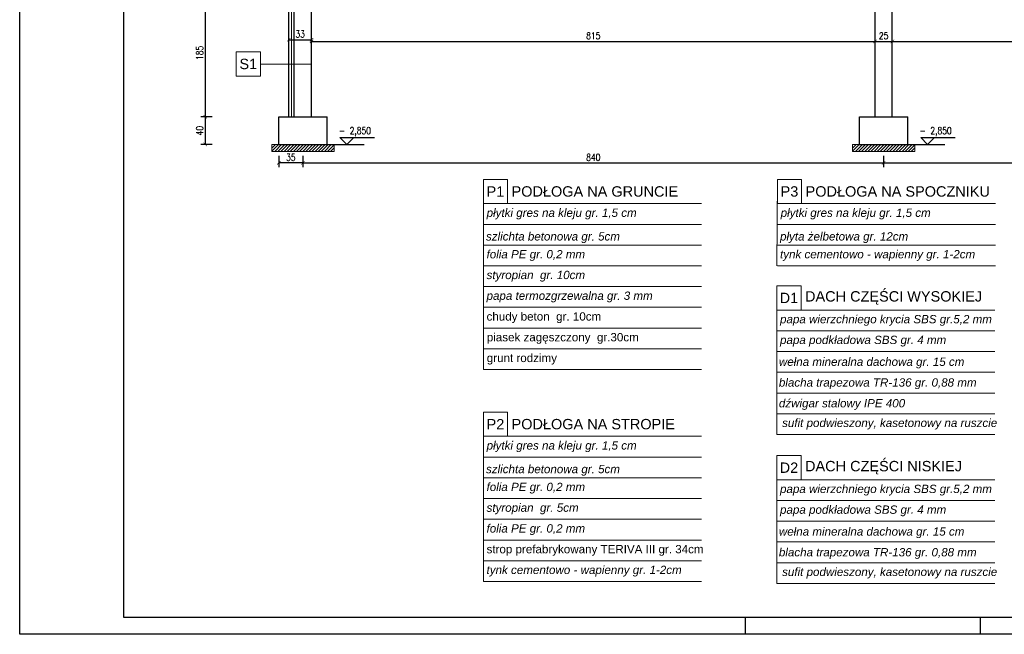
# Model space of a CAD drawing. Header units: millimetres. Extents: x 64838 to 107664, y -36848 to 0.
# Tile 9 of 109: x 68877 to 70301, y -35978 to -35089. Entities that reach past the tile are written whole.
import ezdxf
from ezdxf.enums import TextEntityAlignment as Align

# ---------------------------------------------------------------- set-up
doc = ezdxf.new("R2010")
doc.units = ezdxf.units.MM
doc.linetypes.add('DASHED2', pattern=[9.525, 6.35, -3.175])
doc.layers.get('Defpoints').update_dxf_attribs({"color": 30})
doc.layers.add('e-cad_cienkie', color=1, linetype='Continuous')
doc.layers.add('e-cad_opisy', color=7, linetype='Continuous')
doc.layers.add('HATCH', color=7, linetype='Continuous', lineweight=5, true_color=0x6e6e6e)
for name, color, linetype, lineweight in [('izol term', 30, 'BATTING', 0), ('J wymiary', 1, 'Continuous', 9), ('kreskowanie', 250, 'Continuous', 9), ('OPIS', 7, 'Continuous', 5), ('sciany', 252, 'Continuous', 30)]:
    doc.layers.add(name, color=color, linetype=linetype, lineweight=lineweight)
doc.styles.add('e-cad_1', font='simplex.shx', dxfattribs={"width": 0.8})
doc.styles.get("Standard").update_dxf_attribs({"font": 'arial.ttf'})
doc.linetypes.add('BATTING', pattern='A,0.00254,-2.54,[134,ltypeshp.shx,S=2.54,R=0,X=-2.54,Y=0],-5.08,[134,ltypeshp.shx,S=2.54,R=180,X=2.54,Y=0],-2.54', length=10.16254)
doc.dimstyles.new('e-cad_1_50_[cm]', dxfattribs={"dimscale": 5, "dimtxt": 2, "dimasz": 1, "dimexe": 1.25, "dimexo": 0.625, "dimtad": 1, "dimdec": 0, "dimrnd": 0.1, "dimzin": 1, "dimtxsty": 'e-cad_1', "dimblk": 'ARCHTICK', "dimcen": 2.5, "dimclrd": 7, "dimclre": 7, "dimclrt": 7, "dimadec": 0, "dimazin": 0, "dimtfac": 1, "dimtmove": 1, "dimatfit": 3, "dimldrblk": 'OBLIQUE', "dimfxl": 2, "dimfxlon": 1, "dimarcsym": 0})

# ---------------------------------------------------------------- blocks, each defined once
blk = doc.blocks.new('A2_poziom')
at = {"ltscale": 0.8}
for p, q in [((210, 0), (210, 5)), ((278, 0), (278, 5))]:
    blk.add_line(p, q, dxfattribs=at)
for points in [[(0, 0), (0, 297), (25, 297), (25, 420), (594, 420), (594, 0)], [(30, 5), (589, 5), (589, 415), (30, 415)]]:
    blk.add_lwpolyline(points, close=True)
blk = doc.blocks.new('_ArchTick')
at = {"color": 0, "linetype": 'ByBlock', "const_width": 0.15}
blk.add_lwpolyline([(-0.5, -0.5), (0.5, 0.5)], dxfattribs=at)
blk = doc.blocks.new('*D597')
at = {"layer": 'Defpoints', "color": 0, "ltscale": 4}
for p in [(69286.9, -35229.4), (70126.9, -35229.4), (70126.9, -35296)]:
    blk.add_point(p, dxfattribs=at)
at = {"layer": 'J wymiary', "color": 7, "lineweight": -2, "ltscale": 2}
for p, q in [((69286.9, -35286), (69286.9, -35302.3)), ((70126.9, -35286), (70126.9, -35302.3)), ((69286.9, -35296), (70126.9, -35296))]:
    blk.add_line(p, q, dxfattribs=at)
at = {"layer": 'J wymiary', "color": 7, "lineweight": -2, "ltscale": 4, "xscale": 5, "yscale": 5, "zscale": 5, "rotation": 180}
blk.add_blockref('_ArchTick', (69286.9, -35296), dxfattribs=at)
at = {"layer": 'J wymiary', "color": 7, "lineweight": -2, "ltscale": 4, "xscale": 5, "yscale": 5, "zscale": 5}
blk.add_blockref('_ArchTick', (70126.9, -35296), dxfattribs=at)
at = {"layer": 'J wymiary', "color": 7, "ltscale": 4, "insert": (69706.9, -35287.9), "char_height": 10, "attachment_point": 5, "style": 'e-cad_1'}
blk.add_mtext('840', dxfattribs=at)
blk = doc.blocks.new('_Oblique')
at = {"layer": 'kreskowanie', "color": 0, "lineweight": -2}
blk.add_line((-0.5, -0.5), (0.5, 0.5), dxfattribs=at)
blk = doc.blocks.new('*D598')
at = {"layer": 'Defpoints', "color": 0, "ltscale": 4}
for p in [(70126.9, -35229.4), (71326.9, -35269.4), (71326.9, -35296)]:
    blk.add_point(p, dxfattribs=at)
at = {"layer": 'J wymiary', "color": 7, "lineweight": -2, "ltscale": 2}
for p, q in [((70126.9, -35286), (70126.9, -35302.3)), ((71326.9, -35286), (71326.9, -35302.3)), ((70126.9, -35296), (71326.9, -35296))]:
    blk.add_line(p, q, dxfattribs=at)
at = {"layer": 'J wymiary', "color": 7, "lineweight": -2, "ltscale": 4, "xscale": 5, "yscale": 5, "zscale": 5, "rotation": 180}
blk.add_blockref('_ArchTick', (70126.9, -35296), dxfattribs=at)
at = {"layer": 'J wymiary', "color": 7, "lineweight": -2, "ltscale": 4, "xscale": 5, "yscale": 5, "zscale": 5}
blk.add_blockref('_ArchTick', (71326.9, -35296), dxfattribs=at)
at = {"layer": 'J wymiary', "color": 7, "ltscale": 4, "insert": (70726.9, -35287.9), "char_height": 10, "attachment_point": 5, "style": 'e-cad_1'}
blk.add_mtext('1200', dxfattribs=at)
blk = doc.blocks.new('*D600')
at = {"layer": 'Defpoints', "color": 0, "ltscale": 4}
for p in [(69251.9, -35269.4), (69286.9, -35269.4), (69251.9, -35296)]:
    blk.add_point(p, dxfattribs=at)
at = {"layer": 'J wymiary', "color": 7, "lineweight": -2, "ltscale": 2}
for p, q in [((69251.9, -35286), (69251.9, -35302.3)), ((69286.9, -35286), (69286.9, -35302.3)), ((69286.9, -35296), (69251.9, -35296))]:
    blk.add_line(p, q, dxfattribs=at)
at = {"layer": 'J wymiary', "color": 7, "lineweight": -2, "ltscale": 4, "xscale": 5, "yscale": 5, "zscale": 5, "rotation": 180}
blk.add_blockref('_ArchTick', (69251.9, -35296), dxfattribs=at)
at = {"layer": 'J wymiary', "color": 7, "lineweight": -2, "ltscale": 4, "xscale": 5, "yscale": 5, "zscale": 5}
blk.add_blockref('_ArchTick', (69286.9, -35296), dxfattribs=at)
at = {"layer": 'J wymiary', "color": 7, "ltscale": 4, "insert": (69269.4, -35287.9), "char_height": 10, "attachment_point": 5, "style": 'e-cad_1'}
blk.add_mtext('35', dxfattribs=at)
blk = doc.blocks.new('e-cad_kota_3')
blk.add_line((-2, 2), (8, 2))
blk.add_lwpolyline([(-2, 2), (0, 0), (2, 2)])
at = {"style": 'e-cad_1', "width": 0.8}
blk.add_attdef('ZNAK', text='', height=2, dxfattribs=at).set_placement((-0.5, 3), align=Align.RIGHT)
blk.add_attdef('RZEDNA', (0.8, 3), '', height=2, dxfattribs=at)
blk = doc.blocks.new('*D604')
at = {"layer": 'Defpoints', "color": 0, "ltscale": 4}
for p in [(69266.4, -35044.4), (69145.6, -35229.4), (69266.4, -35229.4)]:
    blk.add_point(p, dxfattribs=at)
at = {"layer": 'J wymiary', "color": 7, "lineweight": -2, "ltscale": 2}
for p, q in [((69155.6, -35044.4), (69139.3, -35044.4)), ((69145.6, -35044.4), (69145.6, -35229.4)), ((69155.6, -35229.4), (69139.3, -35229.4))]:
    blk.add_line(p, q, dxfattribs=at)
at = {"layer": 'J wymiary', "color": 7, "lineweight": -2, "ltscale": 4, "xscale": 5, "yscale": 5, "zscale": 5}
for p, rotation in [((69145.6, -35044.4), 90), ((69145.6, -35229.4), 270)]:
    blk.add_blockref('_ArchTick', p, dxfattribs=dict(at, rotation=rotation))
at = {"layer": 'J wymiary', "color": 7, "ltscale": 4, "insert": (69137.5, -35136.9), "char_height": 10, "attachment_point": 5, "rotation": 90, "style": 'e-cad_1'}
blk.add_mtext('185', dxfattribs=at)
blk = doc.blocks.new('*D605')
at = {"layer": 'Defpoints', "color": 0, "ltscale": 4}
for p in [(69266.4, -35229.4), (69145.6, -35269.4), (69266.6, -35269.4)]:
    blk.add_point(p, dxfattribs=at)
at = {"layer": 'J wymiary', "color": 7, "lineweight": -2, "ltscale": 2}
for p, q in [((69155.6, -35229.4), (69139.3, -35229.4)), ((69145.6, -35229.4), (69145.6, -35269.4)), ((69155.6, -35269.4), (69139.3, -35269.4))]:
    blk.add_line(p, q, dxfattribs=at)
at = {"layer": 'J wymiary', "color": 7, "lineweight": -2, "ltscale": 4, "xscale": 5, "yscale": 5, "zscale": 5}
for p, rotation in [((69145.6, -35229.4), 90), ((69145.6, -35269.4), 270)]:
    blk.add_blockref('_ArchTick', p, dxfattribs=dict(at, rotation=rotation))
at = {"layer": 'J wymiary', "color": 7, "ltscale": 4, "insert": (69137.5, -35249.4), "char_height": 10, "attachment_point": 5, "rotation": 90, "style": 'e-cad_1'}
blk.add_mtext('40', dxfattribs=at)
blk = doc.blocks.new('*D608')
at = {"layer": 'Defpoints', "color": 0, "ltscale": 4}
for p in [(69299.4, -35117.9), (69266.4, -35172.3), (69299.4, -35174.8)]:
    blk.add_point(p, dxfattribs=at)
at = {"layer": 'J wymiary', "color": 7, "lineweight": -2, "ltscale": 2}
for p, q in [((69266.4, -35127.9), (69266.4, -35111.6)), ((69266.4, -35117.9), (69299.4, -35117.9)), ((69299.4, -35127.9), (69299.4, -35111.6))]:
    blk.add_line(p, q, dxfattribs=at)
at = {"layer": 'J wymiary', "color": 7, "lineweight": -2, "ltscale": 4, "xscale": 5, "yscale": 5, "zscale": 5, "rotation": 180}
blk.add_blockref('_ArchTick', (69266.4, -35117.9), dxfattribs=at)
at = {"layer": 'J wymiary', "color": 7, "lineweight": -2, "ltscale": 4, "xscale": 5, "yscale": 5, "zscale": 5}
blk.add_blockref('_ArchTick', (69299.4, -35117.9), dxfattribs=at)
at = {"layer": 'J wymiary', "color": 7, "ltscale": 4, "insert": (69282.9, -35109.7), "char_height": 10, "attachment_point": 5, "style": 'e-cad_1'}
blk.add_mtext('33', dxfattribs=at)
blk = doc.blocks.new('*D609')
at = {"layer": 'Defpoints', "color": 0, "ltscale": 4}
for p in [(70114.4, -35120.3), (70114.4, -35149.5), (69299.4, -35174.8)]:
    blk.add_point(p, dxfattribs=at)
at = {"layer": 'J wymiary', "color": 7, "lineweight": -2, "ltscale": 2}
for p, q in [((69299.4, -35130.3), (69299.4, -35114.1)), ((69299.4, -35120.3), (70114.4, -35120.3)), ((70114.4, -35130.3), (70114.4, -35114.1))]:
    blk.add_line(p, q, dxfattribs=at)
at = {"layer": 'J wymiary', "color": 7, "lineweight": -2, "ltscale": 4, "xscale": 5, "yscale": 5, "zscale": 5, "rotation": 180}
blk.add_blockref('_ArchTick', (69299.4, -35120.3), dxfattribs=at)
at = {"layer": 'J wymiary', "color": 7, "lineweight": -2, "ltscale": 4, "xscale": 5, "yscale": 5, "zscale": 5}
blk.add_blockref('_ArchTick', (70114.4, -35120.3), dxfattribs=at)
at = {"layer": 'J wymiary', "color": 7, "ltscale": 4, "insert": (69706.9, -35112.2), "char_height": 10, "attachment_point": 5, "style": 'e-cad_1'}
blk.add_mtext('815', dxfattribs=at)
blk = doc.blocks.new('*D610')
at = {"layer": 'Defpoints', "color": 0, "ltscale": 4}
for p in [(70139.4, -35120.3), (70114.4, -35149.5), (70139.4, -35149.5)]:
    blk.add_point(p, dxfattribs=at)
at = {"layer": 'J wymiary', "color": 7, "lineweight": -2, "ltscale": 2}
for p, q in [((70114.4, -35130.3), (70114.4, -35114.1)), ((70114.4, -35120.3), (70139.4, -35120.3)), ((70139.4, -35130.3), (70139.4, -35114.1))]:
    blk.add_line(p, q, dxfattribs=at)
at = {"layer": 'J wymiary', "color": 7, "lineweight": -2, "ltscale": 4, "xscale": 5, "yscale": 5, "zscale": 5, "rotation": 180}
blk.add_blockref('_ArchTick', (70114.4, -35120.3), dxfattribs=at)
at = {"layer": 'J wymiary', "color": 7, "lineweight": -2, "ltscale": 4, "xscale": 5, "yscale": 5, "zscale": 5}
blk.add_blockref('_ArchTick', (70139.4, -35120.3), dxfattribs=at)
at = {"layer": 'J wymiary', "color": 7, "ltscale": 4, "insert": (70126.9, -35112.2), "char_height": 10, "attachment_point": 5, "style": 'e-cad_1'}
blk.add_mtext('25', dxfattribs=at)
blk = doc.blocks.new('*D611')
at = {"layer": 'Defpoints', "color": 0, "ltscale": 4}
for p in [(71314.4, -35120.3), (70139.4, -35149.5), (71314.4, -35151)]:
    blk.add_point(p, dxfattribs=at)
at = {"layer": 'J wymiary', "color": 7, "lineweight": -2, "ltscale": 2}
for p, q in [((70139.4, -35130.3), (70139.4, -35114.1)), ((70139.4, -35120.3), (71314.4, -35120.3)), ((71314.4, -35130.3), (71314.4, -35114.1))]:
    blk.add_line(p, q, dxfattribs=at)
at = {"layer": 'J wymiary', "color": 7, "lineweight": -2, "ltscale": 4, "xscale": 5, "yscale": 5, "zscale": 5, "rotation": 180}
blk.add_blockref('_ArchTick', (70139.4, -35120.3), dxfattribs=at)
at = {"layer": 'J wymiary', "color": 7, "lineweight": -2, "ltscale": 4, "xscale": 5, "yscale": 5, "zscale": 5}
blk.add_blockref('_ArchTick', (71314.4, -35120.3), dxfattribs=at)
at = {"layer": 'J wymiary', "color": 7, "ltscale": 4, "insert": (70726.9, -35112.2), "char_height": 10, "attachment_point": 5, "style": 'e-cad_1'}
blk.add_mtext('1175', dxfattribs=at)

msp = doc.modelspace()

# ---------------------------------------------------------------- hatches: boundary and pattern name
at = {"layer": 'HATCH', "linetype": 'DASHED2'}
h = msp.add_hatch(dxfattribs=at)
h.set_pattern_fill('ANSI31', color=256)
h.set_pattern_definition([(45, (0, 103.4558), (-2.24506403, 2.24506403), [])])
h.paths.add_polyline_path([(69241.93, -35269.39), (69241.93, -35279.39), (69331.93, -35279.39), (69331.93, -35269.39), (69321.93, -35269.39), (69251.93, -35269.39)])
h = msp.add_hatch(dxfattribs=at)
h.set_pattern_fill('ANSI31', color=256)
h.set_pattern_definition([(45, (840, 103.4558), (-2.24506403, 2.24506403), [])])
h.paths.add_polyline_path([(70081.93, -35269.39), (70081.93, -35279.39), (70171.93, -35279.39), (70171.93, -35269.39), (70161.93, -35269.39), (70091.93, -35269.39)])

# ---------------------------------------------------------------- linework, layer by layer
at = {"layer": 'e-cad_cienkie', "ltscale": 2}
for p, q in [((69321.93, -35269.39), (69375.46, -35269.39)), ((70161.93, -35269.39), (70215.46, -35269.39))]:
    msp.add_line(p, q, dxfattribs=at)
at = {"layer": 'izol term', "linetype": 'BATTING', "ltscale": 0.4}
msp.add_line((69270.43, -34999.39), (69270.43, -35229.39), dxfattribs=at)
at = {"layer": 'OPIS', "ltscale": 50}
for p, q in [((69299.43, -35153.01), (69225.35, -35153.01)), ((69547.85, -35319.89, 0), (69548.19, -35594.89, 0)), ((69973.17, -35319.89, 0), (69972.36, -35444.89, 0)), ((69547.85, -35354.89, 0), (69863.37, -35354.89, 0)), ((69973.17, -35354.89, 0), (70288.69, -35354.89, 0)), ((69547.85, -35384.89, 0), (69863.37, -35384.89, 0)), ((69973.17, -35384.89, 0), (70288.69, -35384.89, 0)), ((69547.85, -35414.89, 0), (69863.37, -35414.89, 0)), ((69547.85, -35414.89, 0), (69863.37, -35414.89, 0)), ((69973.17, -35414.89, 0), (70288.69, -35414.89, 0)), ((69973.17, -35414.89, 0), (70288.69, -35414.89, 0)), ((69547.85, -35444.89, 0), (69863.37, -35444.89, 0)), ((69973.17, -35444.89, 0), (70288.69, -35444.89, 0)), ((69547.85, -35474.89, 0), (69863.37, -35474.89, 0)), ((69972.36, -35473.81, 0), (69972.36, -35688.81, 0)), ((69547.85, -35504.89, 0), (69863.37, -35504.89, 0)), ((69972.36, -35508.81, 0), (70287.88, -35508.81, 0)), ((69547.85, -35534.89, 0), (69863.37, -35534.89, 0)), ((69972.36, -35538.81, 0), (70287.88, -35538.81, 0)), ((69547.85, -35564.89, 0), (69863.37, -35564.89, 0)), ((69972.36, -35568.81, 0), (70287.88, -35568.81, 0)), ((69547.85, -35594.89, 0), (69863.37, -35594.89, 0)), ((69972.36, -35598.81, 0), (70287.88, -35598.81, 0)), ((69972.36, -35628.81, 0), (70287.88, -35628.81, 0)), ((69547.85, -35656.44, 0), (69548.19, -35901.44, 0)), ((69972.36, -35658.81, 0), (70287.88, -35658.81, 0)), ((69547.85, -35691.44, 0), (69863.37, -35691.44, 0)), ((69972.36, -35688.81, 0), (70287.88, -35688.81, 0)), ((69972.36, -35719.31, 0), (69972.36, -35904.31, 0)), ((69547.85, -35721.44, 0), (69863.37, -35721.44, 0)), ((69547.85, -35751.44, 0), (69863.37, -35751.44, 0)), ((69547.85, -35751.44, 0), (69863.37, -35751.44, 0)), ((69972.36, -35754.31, 0), (70287.88, -35754.31, 0)), ((69547.85, -35781.44, 0), (69863.37, -35781.44, 0)), ((69972.36, -35784.31, 0), (70287.88, -35784.31, 0)), ((69547.85, -35811.44, 0), (69863.37, -35811.44, 0)), ((69972.36, -35814.31, 0), (70287.88, -35814.31, 0)), ((69547.85, -35841.44, 0), (69863.37, -35841.44, 0)), ((69972.36, -35844.31, 0), (70287.88, -35844.31, 0)), ((69547.85, -35871.44, 0), (69863.37, -35871.44, 0)), ((69972.36, -35874.31, 0), (70287.88, -35874.31, 0)), ((69547.85, -35901.44, 0), (69863.37, -35901.44, 0)), ((69972.36, -35904.31, 0), (70287.88, -35904.31, 0))]:
    msp.add_line(p, q, dxfattribs=at)
msp.add_lwpolyline([(69190.35, -35170.51), (69225.35, -35170.51), (69225.35, -35135.51), (69190.35, -35135.51)], close=True, dxfattribs=at)
at = {"layer": 'OPIS', "ltscale": 4}
for points in [[(69241.93, -35269.39), (69331.93, -35269.39), (69331.93, -35279.39), (69241.93, -35279.39)], [(70081.93, -35269.39), (70171.93, -35269.39), (70171.93, -35279.39), (70081.93, -35279.39)]]:
    msp.add_lwpolyline(points, close=True, dxfattribs=at)
at = {"layer": 'OPIS', "ltscale": 50, "elevation": 0}
for points in [[(69547.85, -35354.89), (69582.85, -35354.89), (69582.85, -35319.89), (69547.85, -35319.89)], [(69973.17, -35354.89), (70008.17, -35354.89), (70008.17, -35319.89), (69973.17, -35319.89)], [(69972.36, -35508.81), (70007.36, -35508.81), (70007.36, -35473.81), (69972.36, -35473.81)], [(69547.85, -35691.44), (69582.85, -35691.44), (69582.85, -35656.44), (69547.85, -35656.44)], [(69972.36, -35754.31), (70007.36, -35754.31), (70007.36, -35719.31), (69972.36, -35719.31)]]:
    msp.add_lwpolyline(points, close=True, dxfattribs=at)
at = {"layer": 'sciany'}
for p, q in [((69274.43, -35229.39), (69274.43, -34714.39)), ((69299.43, -35229.39), (69299.43, -34826.39)), ((70114.43, -35229.39), (70114.43, -34969.39)), ((70139.43, -35229.39), (70139.43, -34969.39)), ((69266.43, -35229.39), (69266.43, -34999.39)), ((69251.93, -35229.39), (69321.93, -35229.39)), ((69251.93, -35269.39), (69251.93, -35229.39)), ((69321.93, -35269.39), (69321.93, -35229.39)), ((70091.93, -35229.39), (70161.93, -35229.39)), ((70091.93, -35269.39), (70091.93, -35229.39)), ((70161.93, -35269.39), (70161.93, -35229.39)), ((69251.93, -35269.39), (69321.93, -35269.39)), ((70091.93, -35269.39), (70161.93, -35269.39))]:
    msp.add_line(p, q, dxfattribs=at)

# ---------------------------------------------------------------- block references
at = {"layer": 'e-cad_opisy', "ltscale": 2, "xscale": 5, "yscale": 5, "zscale": 5}
msp.add_blockref('A2_poziom', (68877.19, -35977.82), dxfattribs=at)
for p in [(69350.46, -35269.39), (70190.46, -35269.39)]:
    msp.add_blockref('e-cad_kota_3', p, dxfattribs=at).add_auto_attribs({'RZEDNA': '2,850', 'ZNAK': '-'})

# ---------------------------------------------------------------- texts
at = {"layer": 'OPIS', "linetype": 'Continuous', "insert": (69207.85, -35153.01), "char_height": 15, "width": 21.2111, "attachment_point": 5}
msp.add_mtext('\\A1;S1', dxfattribs=at)
at = {"layer": 'OPIS', "ltscale": 50, "char_height": 15}
for s, insert, width, attachment_point in [('\\A1;P1', (69565.35, -35337.39, 0), 21.2111, 5), ('\\A1; PODŁOGA NA GRUNCIE', (69582.85, -35337.39, 0), 392.9597, 4), ('\\A1;P3', (69990.67, -35337.39, 0), 21.2111, 5), ('\\A1; PODŁOGA NA SPOCZNIKU', (70008.17, -35337.39, 0), 392.9597, 4), ('\\A1;D1', (69989.86, -35491.31, 0), 21.2111, 5), ('\\A1; DACH CZĘŚCI WYSOKIEJ', (70007.36, -35491.31, 0), 345.7775, 4), ('\\A1;P2', (69565.35, -35673.94, 0), 21.2111, 5), ('\\A1; PODŁOGA NA STROPIE', (69582.85, -35673.94, 0), 392.9597, 4), ('\\A1;D2', (69989.86, -35736.81, 0), 21.2111, 5), ('\\A1; DACH CZĘŚCI NISKIEJ', (70007.36, -35736.81, 0), 345.7775, 4)]:
    msp.add_mtext(s, dxfattribs=dict(at, insert=insert, width=width, attachment_point=attachment_point))
at = {"layer": 'OPIS', "char_height": 12, "attachment_point": 4}
for s, insert, width in [('\\pxsm1.5,ql;{\\fArial|b0|i1|c238|p34;płytki gres na kleju gr. 1,5 cm}', (69552.62, -35369.89, 0), 304.79), ('\\pxsm1.5,ql;{\\fArial|b0|i1|c238|p34;płytki gres na kleju gr. 1,5 cm}', (69977.94, -35369.89, 0), 304.79), ('\\pxsm1,ql;{\\fArial|b0|i1|c238|p34; szlichta betonowa gr. 5cm }', (69547.04, -35404.09, 0), 302.0962), ('\\pxsm1,ql;{\\fArial|b0|i1|c238|p34; płyta żelbetowa gr. 12cm }', (69972.36, -35404.09, 0), 302.0962), ('\\pxsm1.5,ql;{\\fArial|b0|i1|c238|p34; folia PE gr. 0,2 mm}', (69547.85, -35429.89, 0), 390.7993), ('\\pxsm1.5,ql;{\\fArial|b0|i1|c238|p34; tynk cementowo - wapienny gr. 1-2cm}', (69972.36, -35429.89, 0), 1175.5753), ('\\pxsm1.5,ql;{\\fArial|b0|i1|c238|p34; styropian  gr. 10cm}', (69547.85, -35459.89, 0), 390.7993), ('\\pxsm1.5,ql;{\\fArial|b0|i1|c238|p34; papa termozgrzewalna gr. 3 mm}', (69547.85, -35489.89, 0), 390.7993), ('\\pxsm1.5,ql; chudy beton  gr. 10cm', (69547.85, -35519.89, 0), 987.4833), ('\\pxsm1.5,ql;{\\fArial|b0|i1|c238|p34; papa wierzchniego krycia SBS gr.5,2 mm}', (69972.36, -35523.81, 0), 390.7993), ('\\pxsm1.5,ql; piasek zagęszczony  gr.30cm', (69548.19, -35549.89, 0), 1175.5753), ('\\pxsm1.5,ql;{\\fArial|b0|i1|c238|p34; papa podkładowa SBS gr. 4 mm}', (69972.36, -35553.81, 0), 390.7993), (' grunt rodzimy', (69548.19, -35579.89, 0), 794.4161), ('\\pxsm1.5,ql;{\\fArial|b0|i1|c238|p34;wełna mineralna dachowa gr. 15 cm}', (69975.35, -35585.4, 0), 390.7993), ('\\pxsm1.5,ql;{\\fArial|b0|i1|c238|p34;blacha trapezowa TR-136 gr. 0,88 mm}', (69975.35, -35615.4, 0), 390.7993), ('\\pxsm1.5,ql;{\\fArial|b0|i1|c238|p34;dźwigar stalowy IPE 400}', (69975.35, -35645.4, 0), 390.7993), ('\\pxsm1.5,ql;{\\fArial|b0|i1|c238|p34; sufit podwieszony, kasetonowy na ruszcie}', (69975.35, -35673.81, 0), 390.7993), ('\\pxsm1.5,ql;{\\fArial|b0|i1|c238|p34;płytki gres na kleju gr. 1,5 cm}', (69552.62, -35706.44, 0), 304.79), ('\\pxsm1,ql;{\\fArial|b0|i1|c238|p34; szlichta betonowa gr. 5cm }', (69547.04, -35740.64, 0), 302.0962), ('\\pxsm1.5,ql;{\\fArial|b0|i1|c238|p34; folia PE gr. 0,2 mm}', (69547.85, -35766.44, 0), 390.7993), ('\\pxsm1.5,ql;{\\fArial|b0|i1|c238|p34; papa wierzchniego krycia SBS gr.5,2 mm}', (69972.36, -35769.31, 0), 390.7993), ('\\pxsm1.5,ql;{\\fArial|b0|i1|c238|p34; styropian  gr. 5cm}', (69547.85, -35796.44, 0), 390.7993), ('\\pxsm1.5,ql;{\\fArial|b0|i1|c238|p34; papa podkładowa SBS gr. 4 mm}', (69972.36, -35799.31, 0), 390.7993), ('\\pxsm1.5,ql;{\\fArial|b0|i1|c238|p34; folia PE gr. 0,2 mm}', (69547.85, -35826.44, 0), 390.7993), ('\\pxsm1.5,ql;{\\fArial|b0|i1|c238|p34;wełna mineralna dachowa gr. 15 cm}', (69975.35, -35830.91, 0), 390.7993), ('\\pxsm1.5,ql; strop prefabrykowany TERIVA III gr. 34cm', (69547.85, -35856.44, 0), 987.4833), ('\\pxsm1.5,ql;{\\fArial|b0|i1|c238|p34;blacha trapezowa TR-136 gr. 0,88 mm}', (69975.35, -35860.91, 0), 390.7993), ('\\pxsm1.5,ql;{\\fArial|b0|i1|c238|p34; tynk cementowo - wapienny gr. 1-2cm}', (69547.85, -35886.44, 0), 1175.5753), ('\\pxsm1.5,ql;{\\fArial|b0|i1|c238|p34; sufit podwieszony, kasetonowy na ruszcie}', (69975.35, -35889.31, 0), 390.7993)]:
    msp.add_mtext(s, dxfattribs=dict(at, insert=insert, width=width))

# ---------------------------------------------------------------- dimensions: what is measured, and where the dimension line sits
at = {"layer": 'J wymiary', "ltscale": 2}
for base, p1, p2, picture, middle in [((69145.58, -35229.39), (69266.43, -35044.39), (69266.43, -35229.39), '*D604', (69137.46, -35136.89)), ((69145.58, -35269.39), (69266.43, -35229.39), (69266.56, -35269.39), '*D605', (69137.46, -35249.39))]:
    dim = msp.add_linear_dim(base=base, p1=p1, p2=p2, angle=90, dimstyle='e-cad_1_50_[cm]', dxfattribs=at)
    dim.commit()
    dim.dimension.update_dxf_attribs({"geometry": picture, "text_midpoint": middle})
for base, p1, p2, picture, middle in [((69299.43, -35117.85), (69266.43, -35172.27), (69299.43, -35174.75), '*D608', (69282.93, -35109.73)), ((70114.43, -35120.34), (69299.43, -35174.75), (70114.43, -35149.54), '*D609', (69706.93, -35112.21)), ((70139.43, -35120.34), (70114.43, -35149.54), (70139.43, -35149.54), '*D610', (70126.93, -35112.21)), ((71314.43, -35120.34), (70139.43, -35149.54), (71314.43, -35151.01), '*D611', (70726.93, -35112.21)), ((70126.93, -35296.01), (69286.93, -35229.39), (70126.93, -35229.39), '*D597', (69706.93, -35287.89)), ((71326.93, -35296.01), (70126.93, -35229.39), (71326.93, -35269.39), '*D598', (70726.93, -35287.89)), ((69251.93, -35296.01), (69286.93, -35269.39), (69251.93, -35269.39), '*D600', (69269.43, -35287.89))]:
    dim = msp.add_linear_dim(base=base, p1=p1, p2=p2, dimstyle='e-cad_1_50_[cm]', dxfattribs=at)
    dim.commit()
    dim.dimension.update_dxf_attribs({"geometry": picture, "text_midpoint": middle})

doc.saveas('drawing.dxf')
